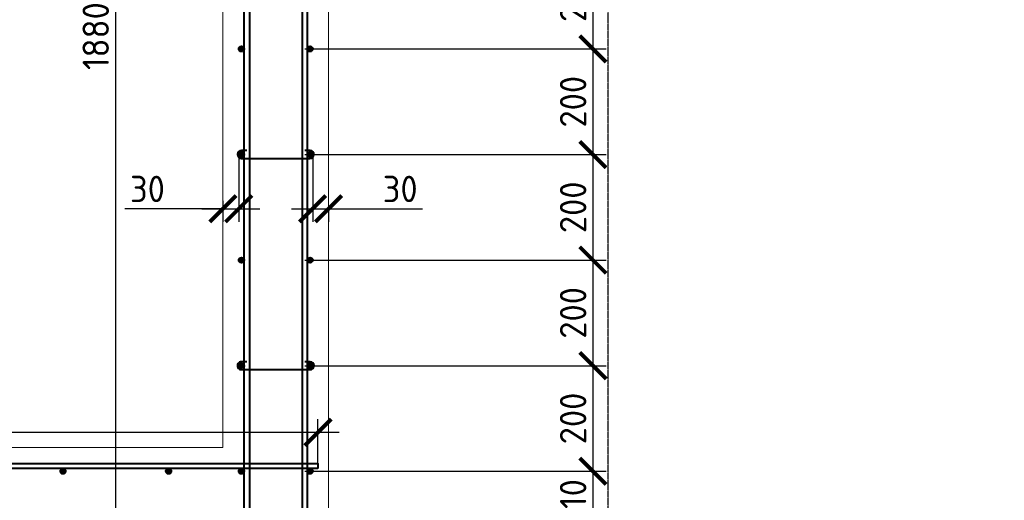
# Model space of a CAD drawing. Header units: millimetres. Extents: x 130535 to 1380046, y -231620 to 121434.
# Tile 103 of 135: x 824370 to 833696, y 510 to 5062. Entities that reach past the tile are written whole.
import ezdxf
from ezdxf import colors
from ezdxf.entities.mleader import LeaderData, LeaderLine
from ezdxf.math import Vec2, Vec3

# ---------------------------------------------------------------- set-up
doc = ezdxf.new("R2010")
doc.units = ezdxf.units.MM
doc.linetypes.add('______5', pattern=[1.1, 0.8, -0.1, 0.1, -0.1])
doc.layers.get('DEFPOINTS').update_dxf_attribs({"lineweight": 0})
for name, color, linetype, lineweight in [('XR$4$Оси', 7, '______5', 18), ('Основная', 7, 'Continuous', 40), ('Символы 0.20', 7, 'Continuous', 20), ('Тонкая', 7, 'Continuous', 20), ('ТОНКИЕ', 7, 'Continuous', 9)]:
    doc.layers.add(name, color=color, linetype=linetype, lineweight=lineweight)
doc.styles.add('GOST-2.304_Type-B', font='GOST_Common.ttf')
doc.styles.add('ГОСТ', font='isocpeur.TTF')
doc.dimstyles.new('СПДС', dxfattribs={"dimscale": 100, "dimtxt": 2.5, "dimasz": 2.5, "dimexe": 1.25, "dimexo": 0, "dimtad": 1, "dimdec": 0, "dimtxsty": 'GOST-2.304_Type-B', "dimblk": 'ARCHTICK', "dimcen": 2.5, "dimdle": 2, "dimadec": 0, "dimazin": 2, "dimtfac": 0.75, "dimtdec": 0, "dimtmove": 1, "dimatfit": 3, "dimfxl": 1, "dimtolj": 1, "dimarcsym": 1})

# ---------------------------------------------------------------- blocks, each defined once
blk = doc.blocks.new('_None')
blk = doc.blocks.new('_ArchTick')
at = {"color": 0, "linetype": 'ByBlock', "const_width": 0.15}
blk.add_lwpolyline([(-0.5, -0.5), (0.5, 0.5)], dxfattribs=at)
blk = doc.blocks.new('*D1149')
at = {"layer": 'DEFPOINTS', "color": 0, "linetype": 'Continuous', "lineweight": 0, "ltscale": 100}
for p in [(827145.4, 3785.3), (827295.5, 3271.6), (827295.5, 3271.6)]:
    blk.add_point(p, dxfattribs=at)
at = {"layer": 'ТОНКИЕ', "color": 0, "lineweight": -2, "ltscale": 125}
for p, q in [((827145.4, 3785.3), (827145.4, 3146.6)), ((826945.4, 3271.6), (827495.5, 3271.6)), ((827295.5, 3271.6), (827295.5, 3146.6)), ((827295.5, 3271.6), (828186.6, 3271.6))]:
    blk.add_line(p, q, dxfattribs=at)
at = {"layer": 'ТОНКИЕ', "color": 0, "linetype": 'Continuous', "lineweight": -2, "ltscale": 100, "xscale": 250, "yscale": 250, "zscale": 250, "rotation": 180}
blk.add_blockref('_ArchTick', (827145.4, 3271.6), dxfattribs=at)
at = {"layer": 'ТОНКИЕ', "color": 0, "linetype": 'Continuous', "lineweight": -2, "ltscale": 100, "xscale": 250, "yscale": 250, "zscale": 250}
blk.add_blockref('_ArchTick', (827295.5, 3271.6), dxfattribs=at)
at = {"layer": 'ТОНКИЕ', "color": 0, "linetype": 'Continuous', "ltscale": 100, "insert": (827974, 3459.2), "char_height": 250, "attachment_point": 5, "style": 'GOST-2.304_Type-B'}
blk.add_mtext('\\A1;30', dxfattribs=at)
blk = doc.blocks.new('*D1150')
at = {"layer": 'DEFPOINTS', "color": 0, "linetype": 'Continuous', "lineweight": 0, "ltscale": 100}
for p in [(826445.4, 3785.3), (826295.5, 3346.8), (826445.4, 3271.7)]:
    blk.add_point(p, dxfattribs=at)
at = {"layer": 'ТОНКИЕ', "color": 0, "lineweight": -2, "ltscale": 125}
for p, q in [((826445.4, 3785.3), (826445.4, 3146.7)), ((826295.5, 3271.7), (825367.8, 3271.7)), ((826095.5, 3271.7), (826645.4, 3271.7)), ((826295.5, 3346.8), (826295.5, 3146.7))]:
    blk.add_line(p, q, dxfattribs=at)
at = {"layer": 'ТОНКИЕ', "color": 0, "linetype": 'Continuous', "lineweight": -2, "ltscale": 100, "xscale": 250, "yscale": 250, "zscale": 250, "rotation": 180}
blk.add_blockref('_ArchTick', (826295.5, 3271.7), dxfattribs=at)
at = {"layer": 'ТОНКИЕ', "color": 0, "linetype": 'Continuous', "lineweight": -2, "ltscale": 100, "xscale": 250, "yscale": 250, "zscale": 250}
blk.add_blockref('_ArchTick', (826445.4, 3271.7), dxfattribs=at)
at = {"layer": 'ТОНКИЕ', "color": 0, "linetype": 'Continuous', "ltscale": 100, "insert": (825580.5, 3459.3), "char_height": 250, "attachment_point": 5, "style": 'GOST-2.304_Type-B'}
blk.add_mtext('\\A1;30', dxfattribs=at)
blk = doc.blocks.new('*D1188')
at = {"layer": 'DEFPOINTS', "color": 0, "linetype": 'Continuous', "lineweight": 0, "ltscale": 100}
for p in [(827070.5, 3785.3), (827070.5, 2785.3), (829799.7, 2785.3)]:
    blk.add_point(p, dxfattribs=at)
at = {"layer": 'ТОНКИЕ', "color": 0, "lineweight": -2, "ltscale": 125}
for p, q in [((829799.7, 3985.3), (829799.7, 2585.3)), ((827070.5, 3785.3), (829924.7, 3785.3)), ((827070.5, 2785.3), (829924.7, 2785.3))]:
    blk.add_line(p, q, dxfattribs=at)
at = {"layer": 'ТОНКИЕ', "color": 0, "linetype": 'Continuous', "lineweight": -2, "ltscale": 100, "xscale": 250, "yscale": 250, "zscale": 250}
for p, rotation in [((829799.7, 3785.3), 90), ((829799.7, 2785.3), 270)]:
    blk.add_blockref('_ArchTick', p, dxfattribs=dict(at, rotation=rotation))
at = {"layer": 'ТОНКИЕ', "color": 0, "linetype": 'Continuous', "ltscale": 100, "insert": (829612.1, 3285.3), "char_height": 250, "attachment_point": 5, "rotation": 90, "style": 'GOST-2.304_Type-B'}
blk.add_mtext('\\A1;200', dxfattribs=at)
blk = doc.blocks.new('*D1189')
at = {"layer": 'DEFPOINTS', "color": 0, "linetype": 'Continuous', "lineweight": 0, "ltscale": 100}
for p in [(827070.5, 2785.3), (827070.5, 1785.3), (829799.7, 1785.3)]:
    blk.add_point(p, dxfattribs=at)
at = {"layer": 'ТОНКИЕ', "color": 0, "lineweight": -2, "ltscale": 125}
for p, q in [((829799.7, 2985.3), (829799.7, 1585.3)), ((827070.5, 2785.3), (829924.7, 2785.3)), ((827070.5, 1785.3), (829924.7, 1785.3))]:
    blk.add_line(p, q, dxfattribs=at)
at = {"layer": 'ТОНКИЕ', "color": 0, "linetype": 'Continuous', "lineweight": -2, "ltscale": 100, "xscale": 250, "yscale": 250, "zscale": 250}
for p, rotation in [((829799.7, 2785.3), 90), ((829799.7, 1785.3), 270)]:
    blk.add_blockref('_ArchTick', p, dxfattribs=dict(at, rotation=rotation))
at = {"layer": 'ТОНКИЕ', "color": 0, "linetype": 'Continuous', "ltscale": 100, "insert": (829612.1, 2285.3), "char_height": 250, "attachment_point": 5, "rotation": 90, "style": 'GOST-2.304_Type-B'}
blk.add_mtext('\\A1;200', dxfattribs=at)
blk = doc.blocks.new('*D1190')
at = {"layer": 'DEFPOINTS', "color": 0, "linetype": 'Continuous', "lineweight": 0, "ltscale": 100}
for p in [(827070.5, 1785.3), (827070.5, 785.3), (829799.7, 785.3)]:
    blk.add_point(p, dxfattribs=at)
at = {"layer": 'ТОНКИЕ', "color": 0, "lineweight": -2, "ltscale": 125}
for p, q in [((829799.7, 1985.3), (829799.7, 585.3)), ((827070.5, 1785.3), (829924.7, 1785.3)), ((827070.5, 785.3), (829924.7, 785.3))]:
    blk.add_line(p, q, dxfattribs=at)
at = {"layer": 'ТОНКИЕ', "color": 0, "linetype": 'Continuous', "lineweight": -2, "ltscale": 100, "xscale": 250, "yscale": 250, "zscale": 250}
for p, rotation in [((829799.7, 1785.3), 90), ((829799.7, 785.3), 270)]:
    blk.add_blockref('_ArchTick', p, dxfattribs=dict(at, rotation=rotation))
at = {"layer": 'ТОНКИЕ', "color": 0, "linetype": 'Continuous', "ltscale": 100, "insert": (829612.1, 1285.3), "char_height": 250, "attachment_point": 5, "rotation": 90, "style": 'GOST-2.304_Type-B'}
blk.add_mtext('\\A1;200', dxfattribs=at)
blk = doc.blocks.new('*D1191')
at = {"layer": 'DEFPOINTS', "color": 0, "linetype": 'Continuous', "lineweight": 0, "ltscale": 100}
for p in [(827070.5, 785.3), (827070.5, 235.3), (829799.7, 235.3)]:
    blk.add_point(p, dxfattribs=at)
at = {"layer": 'ТОНКИЕ', "color": 0, "lineweight": -2, "ltscale": 125}
for p, q in [((829799.7, 985.3), (829799.7, 35.3)), ((827070.5, 785.3), (829924.7, 785.3)), ((827070.5, 235.3), (829924.7, 235.3))]:
    blk.add_line(p, q, dxfattribs=at)
at = {"layer": 'ТОНКИЕ', "color": 0, "linetype": 'Continuous', "lineweight": -2, "ltscale": 100, "xscale": 250, "yscale": 250, "zscale": 250}
for p, rotation in [((829799.7, 785.3), 90), ((829799.7, 235.3), 270)]:
    blk.add_blockref('_ArchTick', p, dxfattribs=dict(at, rotation=rotation))
at = {"layer": 'ТОНКИЕ', "color": 0, "linetype": 'Continuous', "ltscale": 100, "insert": (829612.1, 510.3), "char_height": 250, "attachment_point": 5, "rotation": 90, "style": 'GOST-2.304_Type-B'}
blk.add_mtext('\\A1;110', dxfattribs=at)
blk = doc.blocks.new('*D1193')
at = {"layer": 'DEFPOINTS', "color": 0, "linetype": 'Continuous', "lineweight": 0, "ltscale": 100}
for p in [(827070.5, 4785.3), (827070.5, 3785.3), (829799.7, 3785.3)]:
    blk.add_point(p, dxfattribs=at)
at = {"layer": 'ТОНКИЕ', "color": 0, "lineweight": -2, "ltscale": 125}
for p, q in [((829799.7, 4985.3), (829799.7, 3585.3)), ((827070.5, 4785.3), (829924.7, 4785.3)), ((827070.5, 3785.3), (829924.7, 3785.3))]:
    blk.add_line(p, q, dxfattribs=at)
at = {"layer": 'ТОНКИЕ', "color": 0, "linetype": 'Continuous', "lineweight": -2, "ltscale": 100, "xscale": 250, "yscale": 250, "zscale": 250}
for p, rotation in [((829799.7, 4785.3), 90), ((829799.7, 3785.3), 270)]:
    blk.add_blockref('_ArchTick', p, dxfattribs=dict(at, rotation=rotation))
at = {"layer": 'ТОНКИЕ', "color": 0, "linetype": 'Continuous', "ltscale": 100, "insert": (829612.1, 4285.3), "char_height": 250, "attachment_point": 5, "rotation": 90, "style": 'GOST-2.304_Type-B'}
blk.add_mtext('\\A1;200', dxfattribs=at)
blk = doc.blocks.new('*D1194')
at = {"layer": 'DEFPOINTS', "color": 0, "linetype": 'Continuous', "lineweight": 0, "ltscale": 100}
for p in [(827070.5, 5785.3), (827070.5, 4785.3), (829799.7, 4785.3)]:
    blk.add_point(p, dxfattribs=at)
at = {"layer": 'ТОНКИЕ', "color": 0, "lineweight": -2, "ltscale": 125}
for p, q in [((829799.7, 5985.3), (829799.7, 4585.3)), ((827070.5, 5785.3), (829924.7, 5785.3)), ((827070.5, 4785.3), (829924.7, 4785.3))]:
    blk.add_line(p, q, dxfattribs=at)
at = {"layer": 'ТОНКИЕ', "color": 0, "linetype": 'Continuous', "lineweight": -2, "ltscale": 100, "xscale": 250, "yscale": 250, "zscale": 250}
for p, rotation in [((829799.7, 5785.3), 90), ((829799.7, 4785.3), 270)]:
    blk.add_blockref('_ArchTick', p, dxfattribs=dict(at, rotation=rotation))
at = {"layer": 'ТОНКИЕ', "color": 0, "linetype": 'Continuous', "ltscale": 100, "insert": (829612.1, 5285.3), "char_height": 250, "attachment_point": 5, "rotation": 90, "style": 'GOST-2.304_Type-B'}
blk.add_mtext('\\A1;200', dxfattribs=at)
blk = doc.blocks.new('*D1200')
at = {"layer": 'DEFPOINTS', "color": 0, "linetype": 'Continuous', "lineweight": 0, "ltscale": 100}
for p in [(827195.5, 1154.3), (810945.5, 860.3), (827195.5, 860.3)]:
    blk.add_point(p, dxfattribs=at)
at = {"layer": 'ТОНКИЕ', "color": 0, "lineweight": -2, "ltscale": 125}
for p, q in [((810945.5, 860.3), (810945.5, 1279.3)), ((827195.5, 860.3), (827195.5, 1279.3)), ((810745.5, 1154.3), (827395.5, 1154.3))]:
    blk.add_line(p, q, dxfattribs=at)
at = {"layer": 'ТОНКИЕ', "color": 0, "linetype": 'Continuous', "lineweight": -2, "ltscale": 100, "xscale": 250, "yscale": 250, "zscale": 250, "rotation": 180}
blk.add_blockref('_ArchTick', (810945.5, 1154.3), dxfattribs=at)
at = {"layer": 'ТОНКИЕ', "color": 0, "linetype": 'Continuous', "lineweight": -2, "ltscale": 100, "xscale": 250, "yscale": 250, "zscale": 250}
blk.add_blockref('_ArchTick', (827195.5, 1154.3), dxfattribs=at)
at = {"layer": 'ТОНКИЕ', "color": 0, "linetype": 'Continuous', "ltscale": 100, "insert": (818291.9, 1341.9), "char_height": 250, "attachment_point": 5, "style": 'GOST-2.304_Type-B'}
blk.add_mtext('\\A1;3250', dxfattribs=at)
blk = doc.blocks.new('*D1201')
at = {"layer": 'DEFPOINTS', "color": 0, "linetype": 'Continuous', "lineweight": 0, "ltscale": 100}
for p in [(826211.6, 10705.5), (827156.6, 8815.5), (810956.6, 714.9)]:
    blk.add_point(p, dxfattribs=at)
at = {"layer": 'ТОНКИЕ', "color": 0, "lineweight": -2, "ltscale": 125}
for p, q in [((809832.7, 2515.4), (826390.5, 10794.9)), ((827156.6, 8815.5), (826155.7, 10817.3)), ((810956.6, 714.9), (809955.7, 2716.7))]:
    blk.add_line(p, q, dxfattribs=at)
at = {"layer": 'ТОНКИЕ', "color": 0, "linetype": 'Continuous', "lineweight": -2, "ltscale": 100, "xscale": 250, "yscale": 250, "zscale": 250}
for p, rotation in [((826211.6, 10705.5), 26.56666342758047), ((810011.6, 2604.9), 206.5666634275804)]:
    blk.add_blockref('_ArchTick', p, dxfattribs=dict(at, rotation=rotation))
at = {"layer": 'ТОНКИЕ', "color": 0, "linetype": 'Continuous', "ltscale": 100, "insert": (818027.7, 6823), "char_height": 250, "attachment_point": 5, "rotation": 26.56666, "style": 'GOST-2.304_Type-B'}
blk.add_mtext('\\A1;3622', dxfattribs=at)
blk = doc.blocks.new('*D1202')
at = {"layer": 'DEFPOINTS', "color": 0, "linetype": 'Continuous', "lineweight": 0, "ltscale": 100}
for p in [(826189, 11351.6), (827134.3, 9461.1), (810934.3, 1361.1)]:
    blk.add_point(p, dxfattribs=at)
at = {"layer": 'ТОНКИЕ', "color": 0, "lineweight": -2, "ltscale": 125}
for p, q in [((809810.3, 3161.7), (826367.9, 11441)), ((827134.3, 9461.1), (826133.1, 11463.4)), ((810934.3, 1361.1), (809933.3, 3362.9))]:
    blk.add_line(p, q, dxfattribs=at)
at = {"layer": 'ТОНКИЕ', "color": 0, "linetype": 'Continuous', "lineweight": -2, "ltscale": 100, "xscale": 250, "yscale": 250, "zscale": 250}
for p, rotation in [((826189, 11351.6), 26.56666342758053), ((809989.2, 3251.1), 206.5666634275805)]:
    blk.add_blockref('_ArchTick', p, dxfattribs=dict(at, rotation=rotation))
at = {"layer": 'ТОНКИЕ', "color": 0, "linetype": 'Continuous', "ltscale": 100, "insert": (818005.2, 7469.2), "char_height": 250, "attachment_point": 5, "rotation": 26.56666, "style": 'GOST-2.304_Type-B'}
blk.add_mtext('\\A1;3622', dxfattribs=at)
blk = doc.blocks.new('*D1268')
at = {"layer": 'DEFPOINTS', "color": 0, "linetype": 'Continuous', "lineweight": 0, "ltscale": 100}
for p in [(826545.5, 9603.3), (825278.5, 210.3), (826545.5, 210.3)]:
    blk.add_point(p, dxfattribs=at)
at = {"layer": 'ТОНКИЕ', "color": 0, "lineweight": -2, "ltscale": 125}
for p, q in [((825278.5, 9803.3), (825278.5, 10.3)), ((826545.5, 9603.3), (825153.5, 9603.3)), ((826545.5, 210.3), (825153.5, 210.3))]:
    blk.add_line(p, q, dxfattribs=at)
at = {"layer": 'ТОНКИЕ', "color": 0, "linetype": 'Continuous', "lineweight": -2, "ltscale": 100, "xscale": 250, "yscale": 250, "zscale": 250}
for p, rotation in [((825278.5, 9603.3), 90), ((825278.5, 210.3), 270)]:
    blk.add_blockref('_ArchTick', p, dxfattribs=dict(at, rotation=rotation))
at = {"layer": 'ТОНКИЕ', "color": 0, "linetype": 'Continuous', "ltscale": 100, "insert": (825090.8, 4906.8), "char_height": 250, "attachment_point": 5, "rotation": 90, "style": 'GOST-2.304_Type-B'}
blk.add_mtext('\\A1;1880', dxfattribs=at)

msp = doc.modelspace()

# ---------------------------------------------------------------- hatches: boundary and pattern name
at = {"layer": 'Основная'}
h = msp.add_hatch(color=256, dxfattribs=at)
edge = h.paths.add_edge_path()
edge.add_arc((826470.4, 4785.3), 25, 359.64, 719.64)
h = msp.add_hatch(color=256, dxfattribs=at)
edge = h.paths.add_edge_path()
edge.add_arc((827120.4, 4785.3), 25, 359.64, 719.64)
h = msp.add_hatch(color=256, dxfattribs=at)
edge = h.paths.add_edge_path()
edge.add_arc((826470.4, 3785.3), 25, 359.64, 719.64)
h = msp.add_hatch(color=256, dxfattribs=at)
edge = h.paths.add_edge_path()
edge.add_arc((827120.4, 3785.3), 25, 359.64, 719.64)
h = msp.add_hatch(color=256, dxfattribs=at)
edge = h.paths.add_edge_path()
edge.add_arc((826470.4, 2785.3), 25, 359.64, 719.64)
h = msp.add_hatch(color=256, dxfattribs=at)
edge = h.paths.add_edge_path()
edge.add_arc((827120.4, 2785.3), 25, 359.64, 719.64)
h = msp.add_hatch(color=256, dxfattribs=at)
edge = h.paths.add_edge_path()
edge.add_arc((826470.5, 1785.3), 25, 359.64, 719.64)
h = msp.add_hatch(color=256, dxfattribs=at)
edge = h.paths.add_edge_path()
edge.add_arc((827120.5, 1785.3), 25, 359.64, 719.64)
h = msp.add_hatch(color=256, dxfattribs=at)
edge = h.paths.add_edge_path()
edge.add_arc((824780.6, 785.2), 25, 359.64, 719.64)
h = msp.add_hatch(color=256, dxfattribs=at)
edge = h.paths.add_edge_path()
edge.add_arc((825780.6, 785.3), 25, 359.64, 719.64)
h = msp.add_hatch(color=256, dxfattribs=at)
edge = h.paths.add_edge_path()
edge.add_arc((826470.5, 785.3), 25, 359.64, 719.64)
h = msp.add_hatch(color=256, dxfattribs=at)
edge = h.paths.add_edge_path()
edge.add_arc((827120.5, 785.3), 25, 359.64, 719.64)

# ---------------------------------------------------------------- linework, layer by layer
at = {"layer": 'XR$4$Оси', "color": 7, "linetype": '______5', "lineweight": 25, "transparency": 33554687}
msp.add_line((829945.5, -1166.2), (829945.5, 11413.2), dxfattribs=at)
at = {"layer": 'Основная'}
for points in [[(826495.5, 9603.3), (826545.5, 9603.3), (826545.5, 210.3), (826495.5, 210.3)], [(827095.5, 9603.3), (827045.5, 9603.3), (827045.5, 210.3), (827095.5, 210.3)]]:
    msp.add_lwpolyline(points, close=True, dxfattribs=at)
for points in [[(826521.4, 3822.7), (826471.4, 3822.7, 1), (826469.4, 3747.8), (827119.4, 3747.8, 1), (827121.4, 3822.7), (827071.4, 3822.7)], [(826521.5, 1822.7), (826471.5, 1822.7, 1), (826469.4, 1747.8), (827119.4, 1747.8, 1), (827121.5, 1822.7), (827071.5, 1822.7)]]:
    msp.add_lwpolyline(points, format="xyb", dxfattribs=at)
at = {"layer": 'Основная', "ltscale": 50}
msp.add_lwpolyline([(827195.5, 810.3), (810945.5, 810.3), (810945.5, 860.3), (827195.5, 860.3)], close=True, dxfattribs=at)
at = {"layer": 'Основная'}
for centre in [(826470.4, 4785.3), (827120.4, 4785.3), (826470.4, 3785.3), (827120.4, 3785.3), (826470.4, 2785.3), (827120.4, 2785.3), (826470.5, 1785.3), (827120.5, 1785.3), (824780.6, 785.2), (825780.6, 785.3), (826470.5, 785.3), (827120.5, 785.3)]:
    msp.add_circle(centre, 25, dxfattribs=at)
at = {"layer": 'Тонкая', "ltscale": 50}
for points in [[(827295.5, 9753.3), (827295.5, 10.3)], [(826295.5, 8135.3), (826295.5, 1010.3)], [(812295.5, 1010.3), (826295.5, 1010.3)]]:
    msp.add_lwpolyline(points, dxfattribs=at)

# ---------------------------------------------------------------- dimensions: what is measured, and where the dimension line sits
at = {"layer": 'ТОНКИЕ', "ltscale": 125}
for base, p1, p2, angle, picture, middle in [((826189, 11351.6), (810934.3, 1361.1), (827134.3, 9461.1), 26.56666, '*D1202', (818005.2, 7469.2)), ((826211.6, 10705.5), (810956.6, 714.9), (827156.6, 8815.5), 26.56666, '*D1201', (818027.7, 6823)), ((829799.7, 4785.3), (827070.5, 5785.3), (827070.5, 4785.3), 90, '*D1194', (829612.1, 5285.3)), ((829799.7, 3785.3), (827070.5, 4785.3), (827070.5, 3785.3), 90, '*D1193', (829612.1, 4285.3)), ((829799.7, 2785.3), (827070.5, 3785.3), (827070.5, 2785.3), 90, '*D1188', (829612.1, 3285.3)), ((829799.7, 1785.3), (827070.5, 2785.3), (827070.5, 1785.3), 90, '*D1189', (829612.1, 2285.3)), ((829799.7, 785.3), (827070.5, 1785.3), (827070.5, 785.3), 90, '*D1190', (829612.1, 1285.3))]:
    dim = msp.add_linear_dim(base=base, p1=p1, p2=p2, angle=angle, dimstyle='СПДС', override={"dimlfac": 0.2}, dxfattribs=at)
    dim.commit()
    dim.dimension.update_dxf_attribs({"geometry": picture, "text_midpoint": middle})
dim = msp.add_linear_dim(base=(825278.5, 210.3), p1=(826545.5, 9603.3), p2=(826545.5, 210.3), angle=270, text='1880', dimstyle='СПДС', override={"dimlfac": 0.2}, dxfattribs=at)
dim.commit()
dim.dimension.update_dxf_attribs({"geometry": '*D1268', "text_midpoint": (825090.8, 4906.8)})
for base, p1, p2, angle, picture, middle in [((826445.4, 3271.7), (826295.5, 3346.8), (826445.4, 3785.3), 180, '*D1150', (825580.5, 3178.2)), ((827295.5, 3271.6), (827145.4, 3785.3), (827295.5, 3271.6), 180, '*D1149', (827974, 3291.9)), ((829799.7, 235.3), (827070.5, 785.3), (827070.5, 235.3), 90, '*D1191', (829799.7, 510.3))]:
    dim = msp.add_linear_dim(base=base, p1=p1, p2=p2, angle=angle, dimstyle='СПДС', override={"dimlfac": 0.2}, dxfattribs=at)
    dim.commit()
    dim.dimension.update_dxf_attribs({"geometry": picture, "text_midpoint": middle, "dimtype": 160})
dim = msp.add_linear_dim(base=(827195.5, 1154.3), p1=(810945.5, 860.3), p2=(827195.5, 860.3), dimstyle='СПДС', override={"dimlfac": 0.2}, dxfattribs=at)
dim.commit()
dim.dimension.update_dxf_attribs({"geometry": '*D1200', "text_midpoint": (818291.9, 1154.3), "dimtype": 160})

# ---------------------------------------------------------------- leaders
at = {"layer": 'Символы 0.20', "ltscale": 100}
ml = msp.add_multileader_mtext('Standard', dxfattribs=at)
ml.set_content('Труба Тр\\Pниз трубы на 50 мм выше верха плиты', color=256, style='ГОСТ')
ml.set_leader_properties(color=256, linetype='ByLayer', lineweight=-1)
ml.set_arrow_properties(name='NONE')
ml.build(insert=Vec2(0, 0))
ml.multileader.update_dxf_attribs({"text_left_attachment_type": 6, "text_right_attachment_type": 6, "dogleg_length": 2.5, "arrow_head_size": 45, "scale": 100})
ctx = ml.context
ctx.base_point, ctx.scale, ctx.char_height, ctx.arrow_head_size, ctx.landing_gap_size, ctx.plane_origin = Vec3(768461.4, 5424.9), 100, 300, 45, 22.5, Vec3(762564.9, 2114.4)
ctx.left_attachment, ctx.right_attachment = 6, 6
notes = []
notes.append((ctx, [(0, (1, 1, 0), (772521.4, 5424.9), (-1, 0), 250, [(0, [(772056.1, 3529.4)], 0, [])])]))
ctx.mtext.insert, ctx.mtext.width, ctx.mtext.flow_direction = Vec3(768483.9, 5814.9), 3780.751, 5
ml = msp.add_multileader_mtext('Standard', dxfattribs=at)
ml.set_content('Щебень фр.20-40', color=256, style='ГОСТ')
ml.set_leader_properties(color=256, linetype='ByLayer', lineweight=-1)
ml.set_arrow_properties(name='NONE')
ml.build(insert=Vec2(0, 0))
ml.multileader.update_dxf_attribs({"text_left_attachment_type": 6, "text_right_attachment_type": 6, "dogleg_length": 2.5, "arrow_head_size": 45, "scale": 100})
ctx = ml.context
ctx.base_point, ctx.scale, ctx.char_height, ctx.arrow_head_size, ctx.landing_gap_size, ctx.plane_origin = Vec3(766430.8, 1375.6), 100, 300, 45, 22.5, Vec3(773962.4, -1934.8)
ctx.left_attachment, ctx.right_attachment = 6, 6
notes.append((ctx, [(1, (1, 1, 0), (768315.8, 1375.6), (-1, 0), 250, [(0, [(770066.9, 2802.1)], 0, [])])]))
ctx.mtext.insert, ctx.mtext.width, ctx.mtext.flow_direction = Vec3(766453.3, 1765.6), 2129.129, 5
for ctx, leaders in notes:
    for number, flags, end, landing, length, lines in leaders:
        leader = LeaderData()
        leader.index, (leader.has_last_leader_line, leader.has_dogleg_vector, leader.attachment_direction) = number, flags
        leader.last_leader_point, leader.dogleg_vector, leader.dogleg_length = Vec3(end), Vec3(landing), length
        for number, points, colour, breaks in lines:
            line = LeaderLine()
            line.index, line.vertices, line.color, line.breaks = number, Vec3.list(points), colors.encode_raw_color(colour), breaks
            leader.lines.append(line)
        ctx.leaders.append(leader)

doc.saveas('drawing.dxf')
